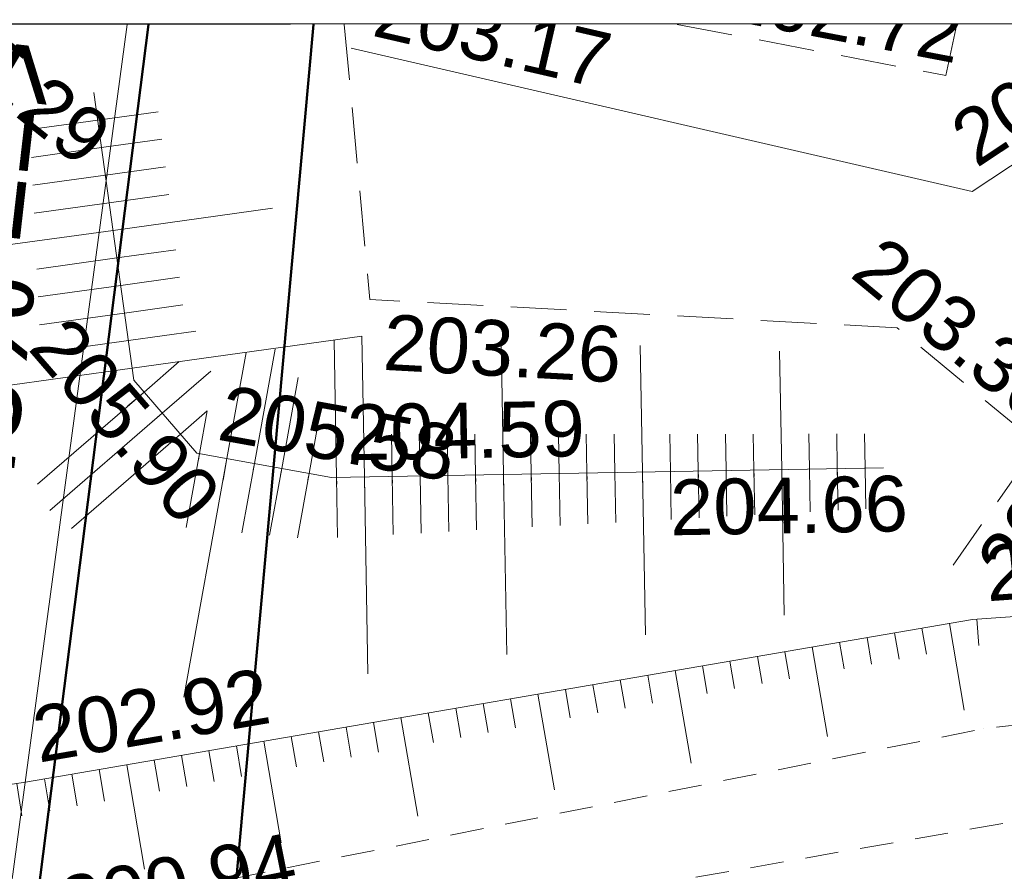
# Model space of a CAD drawing. Header units: millimetres. Extents: x -446952 to 537903, y -185749 to 168493.
# Tile 143 of 155: x 334836 to 352530, y 153191 to 168493. Entities that reach past the tile are written whole.
import ezdxf
from ezdxf.xclip import XClip

# ---------------------------------------------------------------- set-up
doc = ezdxf.new("R2010")
doc.units = ezdxf.units.MM
doc.header["$MEASUREMENT"] = 0
doc.header["$XCLIPFRAME"] = 0
for name, pattern in [('DISCONTINUOUS', [1500, 1000, -500]), ('FOSSE', [1000, 600, -400]), ('Wipeout_Contour', [1000, 0, -1000])]:
    doc.linetypes.add(name, pattern=pattern)
for name, color, linetype in [('02 AF-17-0322 ZAE POMME- CHANTIER-2018-09-26_2_03-PAP-EU PROJET CANA', 7, 'Continuous'), ('02 AF-17-0322 ZAE POMME- CHANTIER-2018-09-26_2_03-PAP-EU TEXTE POUR 2000°', 7, 'Continuous'), ('02 AF-17-0322 ZAE POMME- CHANTIER-2018-09-26_2_2D - Dessins placés - Géomètre.2D', 7, 'Continuous'), ('02 AF-17-0322 ZAE POMME- CHANTIER-2018-09-26_2_X-PAP-PL_PT_1_TN décapé', 7, 'Continuous'), ('02 AF-17-0322 ZAE POMME- CHANTIER-2018-09-26_2_X-PTS TOPO-TEXTE TOPOALT', 7, 'Continuous'), ('02 AF-17-0322 ZAE POMME- CHANTIER-2018-09-26_2_X-PTS TOPO-TOPOPOINT', 7, 'Continuous'), ('02 AF-17-0322 ZAE POMME- CHANTIER-2018-09-26_2_Y-FDP TOPO-TOP_AXE_FOSSE', 7, 'Continuous'), ('02 AF-17-0322 ZAE POMME- CHANTIER-2018-09-26_2_Y-FDP TOPO-TOP_BARBULE', 7, 'Continuous'), ('02 AF-17-0322 ZAE POMME- CHANTIER-2018-09-26_2_Y-FDP TOPO-TOP_TALUS', 7, 'Continuous'), ('02 AF-17-0322 ZAE POMME- CHANTIER-2018-09-26_2_Y-FDP TOPO-TOP_TALUS_PIED', 7, 'Continuous'), ('02 AF-17-0322 ZAE POMME- CHANTIER-2018-09-26_2_Y-RESEAU EXISTANT FDP-TOP_VANNE_RESEAU', 7, 'Continuous'), ('2D - Dessins placés - Géomètre.2D', 7, 'Continuous')]:
    doc.layers.add(name, color=color, linetype=linetype)
doc.styles.add('STYLE_GENERE_4', font='txt')

# ---------------------------------------------------------------- blocks, each defined once
blk = doc.blocks.new('Dessin_1_2', base_point=(-56559339, -2771872408))
at = {"color": 254, "linetype": 'Wipeout_Contour', "lineweight": 0, "ltscale": 2094265.569888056}
blk.add_wipeout([(-446952, -185749), (537903, -185749), (537903, 168493), (-446952, 168064)], dxfattribs=at).dxf.layer = '02 AF-17-0322 ZAE POMME- CHANTIER-2018-09-26_2_2D - Dessins placés - Géomètre.2D'
at = {"layer": '02 AF-17-0322 ZAE POMME- CHANTIER-2018-09-26_2_03-PAP-EU PROJET CANA', "color": 7, "linetype": 'Continuous', "lineweight": 15, "flags": 128}
blk.add_lwpolyline([(336765, 168405), (330237, 119940)], dxfattribs=at)
at = {"layer": '02 AF-17-0322 ZAE POMME- CHANTIER-2018-09-26_2_X-PTS TOPO-TOPOPOINT', "color": 14, "linetype": 'Continuous', "lineweight": 15, "true_color": 0xa80f02}
for p, q in [((340793, 167979), (340793, 167979)), ((351479, 167489), (351479, 167489)), ((336171, 167184), (336171, 167184)), ((351954, 165405), (351954, 165405)), ((341127, 163467), (341127, 163467)), ((350603, 162957), (350604, 162957)), ((336888, 162016), (336888, 162016)), ((338022, 160704), (338022, 160704)), ((350356, 160443), (350356, 160443)), ((340441, 160266), (340441, 160266)), ((351609, 158693), (351609, 158693)), ((351957, 157717), (351957, 157717)), ((352159, 155754), (352159, 155754)), ((334943, 154792), (334943, 154792))]:
    blk.add_line(p, q, dxfattribs=at)
at = {"layer": '02 AF-17-0322 ZAE POMME- CHANTIER-2018-09-26_2_Y-FDP TOPO-TOP_AXE_FOSSE', "color": 14, "linetype": 'FOSSE', "lineweight": 15, "true_color": 0xa80f02, "flags": 128}
for points in [[(-173635, 111097), (-163208, 110641), (-138859, 109613), (-113461, 109923), (-89261, 106019), (-73175, 105871), (-51327, 104800), (-38712, 104081), (-28205, 107923), (2451, 114384), (16900, 117366), (36362, 122067), (55670, 125689), (74381, 127386), (91061, 129498), (118815, 130789), (135648, 132251), (150939, 132823), (169239, 134503), (186000, 134734), (199470, 135798), (221187, 136848), (237829, 137579), (253508, 138717), (266943, 141200), (285544, 145247), (298668, 146889), (320992, 150221), (335074, 152343), (352159, 155754), (362953, 157003), (370561, 158699), (372110, 158664)], [(-173543, 108848), (-163179, 108602), (-139093, 108086), (-113690, 108226), (-89791, 104497), (-51223, 103683), (-38572, 103163), (-27796, 106508), (2882, 112725), (36368, 120320), (55589, 123772), (74393, 125729), (91176, 127572), (118522, 129134), (136272, 130134), (151622, 131280), (169382, 132771), (186065, 133094), (198563, 134059), (221076, 135387), (237792, 135739), (253487, 137445), (267190, 139999), (285899, 143335), (299075, 145212), (321701, 149020), (335407, 151051), (353028, 154144), (363632, 155409), (370508, 157075), (372110, 158664), (373294, 156694)]]:
    blk.add_lwpolyline(points, dxfattribs=at)
at = {"layer": '02 AF-17-0322 ZAE POMME- CHANTIER-2018-09-26_2_Y-FDP TOPO-TOP_BARBULE', "color": 14, "linetype": 'Continuous', "lineweight": 15, "true_color": 0xa80f02}
for p, q in [((336240, 166689), (335021, 166520)), ((336240, 166689), (337327, 166840)), ((336309, 166194), (337391, 166344)), ((336309, 166194), (335046, 166019)), ((336377, 165699), (337454, 165848)), ((336377, 165699), (335071, 165517)), ((336446, 165203), (337517, 165352)), ((336446, 165203), (335095, 165016)), ((336515, 164708), (339377, 165105)), ((336515, 164708), (331865, 164063)), ((336583, 164213), (335144, 164013)), ((336583, 164213), (337644, 164360)), ((336652, 163718), (337707, 163864)), ((336652, 163718), (335169, 163512)), ((336721, 163222), (337770, 163368)), ((336721, 163222), (335193, 163011)), ((336789, 162727), (338003, 162895)), ((336858, 162232), (340985, 162804)), ((341031, 160276), (340985, 162804)), ((336789, 162727), (335218, 162509)), ((340531, 160267), (340487, 162735)), ((343530, 160321), (343487, 162736)), ((346030, 160366), (345989, 162638)), ((338561, 160606), (338907, 162516)), ((339053, 160517), (339426, 162575)), ((348529, 160410), (348491, 162539)), ((337072, 161803), (337705, 162349)), ((336858, 162232), (331473, 161485)), ((337399, 161424), (338270, 162177)), ((339545, 160428), (339841, 162061)), ((337072, 161803), (335158, 160148)), ((337072, 161803), (336782, 161552)), ((340037, 160339), (340256, 161548)), ((337399, 161424), (335378, 159677)), ((337399, 161424), (337210, 161261)), ((337727, 161046), (338208, 161463)), ((338069, 160696), (338208, 161463)), ((337727, 161046), (335765, 159350)), ((337727, 161046), (337638, 160969)), ((341530, 160285), (341517, 161044)), ((342030, 160294), (342017, 161045)), ((342530, 160303), (342517, 161045)), ((343030, 160312), (343017, 161045)), ((344030, 160330), (344017, 161046)), ((344530, 160339), (344517, 161046)), ((345030, 160348), (345017, 161047)), ((345530, 160357), (345518, 161047)), ((346530, 160374), (346518, 161047)), ((347030, 160383), (347018, 161048)), ((347530, 160392), (347518, 161048)), ((348029, 160401), (348018, 161048)), ((349029, 160419), (349018, 161049)), ((349529, 160428), (349518, 161049)), ((350029, 160437), (350018, 161050)), ((338069, 160696), (337828, 159366)), ((338069, 160696), (338048, 160580)), ((338561, 160606), (337784, 156319)), ((338561, 160606), (338491, 160221)), ((339053, 160517), (338828, 159274)), ((339053, 160517), (339032, 160401)), ((339545, 160428), (339328, 159228)), ((339545, 160428), (339524, 160312)), ((340037, 160339), (339827, 159182)), ((340037, 160339), (340016, 160223)), ((342530, 160303), (342548, 159297)), ((342530, 160303), (342532, 160185)), ((343030, 160312), (343048, 159324)), ((343030, 160312), (343032, 160194)), ((343530, 160321), (343588, 157089)), ((343530, 160321), (343537, 159929)), ((344030, 160330), (344047, 159379)), ((344030, 160330), (344032, 160212)), ((344530, 160339), (344547, 159406)), ((344530, 160339), (344532, 160221)), ((345030, 160348), (345046, 159433)), ((345030, 160348), (345032, 160230)), ((345530, 160357), (345546, 159461)), ((345530, 160357), (345532, 160239)), ((346030, 160366), (346082, 157441)), ((346030, 160366), (346037, 159973)), ((346530, 160374), (346545, 159515)), ((346530, 160374), (346532, 160257)), ((347030, 160383), (347045, 159543)), ((347030, 160383), (347032, 160266)), ((347530, 160392), (347544, 159570)), ((347530, 160392), (347532, 160275)), ((348029, 160401), (348044, 159597)), ((348029, 160401), (348032, 160284)), ((348529, 160410), (348576, 157792)), ((348529, 160410), (348536, 160018)), ((349029, 160419), (349043, 159652)), ((349029, 160419), (349031, 160301)), ((349529, 160428), (349543, 159680)), ((349529, 160428), (349531, 160310)), ((350029, 160437), (350042, 159707)), ((340531, 160267), (340550, 159187)), ((340531, 160267), (340533, 160150)), ((341031, 160276), (341094, 156737)), ((341031, 160276), (341038, 159884)), ((341530, 160285), (341549, 159242)), ((341530, 160285), (341533, 160168)), ((342030, 160294), (342049, 159269)), ((342030, 160294), (342033, 160176)), ((352036, 157723), (352069, 157251)), ((350556, 157476), (350638, 157002)), ((351049, 157561), (351130, 157090)), ((351542, 157646), (351810, 156087)), ((349571, 157307), (349653, 156827)), ((350063, 157392), (350145, 156914)), ((348585, 157137), (348669, 156651)), ((349078, 157222), (349355, 155611)), ((347600, 156968), (347684, 156475)), ((348092, 157053), (348177, 156563)), ((346614, 156799), (346900, 155134)), ((347107, 156883), (347192, 156387)), ((345629, 156629), (345715, 156124)), ((346121, 156714), (346208, 156211)), ((344643, 156460), (344731, 155948)), ((345136, 156544), (345223, 156036)), ((343657, 156290), (343747, 155772)), ((344150, 156375), (344445, 154658)), ((342672, 156121), (342762, 155596)), ((343165, 156206), (343254, 155684)), ((341686, 155952), (341991, 154182)), ((342179, 156036), (342270, 155508)), ((340701, 155782), (340793, 155245)), ((341194, 155867), (341285, 155333)), ((339222, 155528), (339536, 153705)), ((339715, 155613), (339809, 155069)), ((340208, 155697), (340301, 155157)), ((338237, 155359), (338332, 154805)), ((338730, 155443), (338824, 154893)), ((337251, 155189), (337348, 154630)), ((337744, 155274), (337840, 154718)), ((336266, 155020), (336363, 154454)), ((336759, 155104), (337081, 153229)), ((335280, 154850), (335379, 154278)), ((335773, 154935), (335871, 154366)), ((334787, 154769), (334874, 154190))]:
    blk.add_line(p, q, dxfattribs=at)
at = {"layer": '02 AF-17-0322 ZAE POMME- CHANTIER-2018-09-26_2_Y-FDP TOPO-TOP_TALUS', "color": 14, "linetype": 'Continuous', "lineweight": 15, "true_color": 0xa80f02, "flags": 128}
for points in [[(340793, 167979), (351954, 165405), (355361, 167658)], [(336171, 167184), (336888, 162016), (338022, 160704), (340441, 160266), (350356, 160443)], [(330035, 160885), (328938, 153886), (334943, 154792), (351957, 157717), (362758, 158481), (369285, 160502), (371145, 162230)]]:
    blk.add_lwpolyline(points, dxfattribs=at)
at = {"layer": '02 AF-17-0322 ZAE POMME- CHANTIER-2018-09-26_2_Y-FDP TOPO-TOP_TALUS_PIED', "color": 14, "linetype": 'DISCONTINUOUS', "lineweight": 15, "true_color": 0xa80f02, "flags": 128}
for points in [[(340670, 168407), (341127, 163467), (350603, 162957), (353134, 160871), (351609, 158693)], [(346650, 168409), (351479, 167489)], [(351676, 168412), (351479, 167489)]]:
    blk.add_lwpolyline(points, dxfattribs=at)
at = {"layer": '02 AF-17-0322 ZAE POMME- CHANTIER-2018-09-26_2_Y-RESEAU EXISTANT FDP-TOP_VANNE_RESEAU', "color": 124, "linetype": 'Continuous', "lineweight": 50, "flags": 128}
for points in [[(306483, -36582), (313788, 8002), (320904, 52475), (333711, 141362), (337150, 168405)], [(307252, -53336), (314035, -8906), (333132, 106997), (338322, 148583), (340116, 168406)]]:
    blk.add_lwpolyline(points, dxfattribs=at)
at = {"layer": '02 AF-17-0322 ZAE POMME- CHANTIER-2018-09-26_2_03-PAP-EU TEXTE POUR 2000°', "color": 7, "linetype": 'Continuous', "lineweight": 15, "insert": (331425, 144685), "char_height": 1500, "attachment_point": 1, "rotation": 83.4688, "style": 'STYLE_GENERE_4'}
blk.add_mtext('\\A1;{\\pql;\\fArial|b0|i0|c0|p38;FONTE Ø300 - 0.3% ==>}', dxfattribs=at)
at = {"layer": '02 AF-17-0322 ZAE POMME- CHANTIER-2018-09-26_2_X-PTS TOPO-TEXTE TOPOALT', "color": 14, "linetype": 'Continuous', "lineweight": 15, "true_color": 0xa80f02, "char_height": 1000, "style": 'STYLE_GENERE_4'}
for s, insert, attachment_point, rotation in [('\\A1;{\\pql;\\fArial|b0|i0|c0|p38;202.72}', (347650, 169489), 1, 349.2139), ('\\A1;{\\pql;\\fArial|b0|i0|c0|p38;205.29}', (332595, 168464), 7, 321.3987), ('\\A1;{\\pql;\\fArial|b0|i0|c0|p38;203.17}', (341142, 168196), 7, 347.0114), ('\\A1;{\\pql;\\fArial|b0|i0|c0|p38;203.34}', (352037, 165807), 7, 33.475), ('\\A1;{\\pql;\\fArial|b0|i0|c0|p38;203.36}', (350368, 164662), 1, 320.4917), ('\\A1;{\\pql;\\fArial|b0|i0|c0|p38;203.26}', (341405, 163201), 1, 356.9206), ('\\A1;{\\pql;\\fArial|b0|i0|c0|p38;205.90}', (334956, 162571), 7, 310.849), ('\\A1;{\\pql;\\fArial|b0|i0|c0|p38;203.45}', (351981, 158788), 1, 55.0074), ('\\A1;{\\pql;\\fArial|b0|i0|c0|p38;205.58}', (338360, 160938), 7, 349.7249), ('\\A1;{\\pql;\\fArial|b0|i0|c0|p38;204.59}', (340727, 160562), 7, 1.0229), ('\\A1;{\\pql;\\fArial|b0|i0|c0|p38;204.66}', (346533, 159213), 7, 1.0229), ('\\A1;{\\pql;\\fArial|b0|i0|c0|p38;202.99}', (352227, 158028), 7, 4.0452), ('\\A1;{\\pql;\\fArial|b0|i0|c0|p38;202.92}', (335180, 155128), 7, 9.7538), ('\\A1;{\\pql;\\fArial|b0|i0|c0|p38;200.94}', (335583, 152557), 4, 11.2892)]:
    blk.add_mtext(s, dxfattribs=dict(at, insert=insert, attachment_point=attachment_point, rotation=rotation))

msp = doc.modelspace()

# ---------------------------------------------------------------- linework, layer by layer
at = {"layer": '02 AF-17-0322 ZAE POMME- CHANTIER-2018-09-26_2_X-PAP-PL_PT_1_TN décapé', "color": 7, "linetype": 'Continuous', "lineweight": 40, "flags": 128}
msp.add_lwpolyline([(-446952, -185749), (537903, -185749), (537903, 168493), (-446952, 168064)], close=True, dxfattribs=at)

# ---------------------------------------------------------------- next in the draw order: block references
at = {"layer": '2D - Dessins placés - Géomètre.2D', "color": 7, "linetype": 'Continuous', "lineweight": 40}
ref = msp.add_blockref('Dessin_1_2', (-56559339, -2771872408), dxfattribs=at)
XClip(ref).set_block_clipping_path([(-446952.2139278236, -185748.9586169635), (537903.0822630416, -185748.9586169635), (537903.0822630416, 168492.6257651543), (-446952.2139278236, 168063.6339895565)])

doc.saveas('drawing.dxf')
